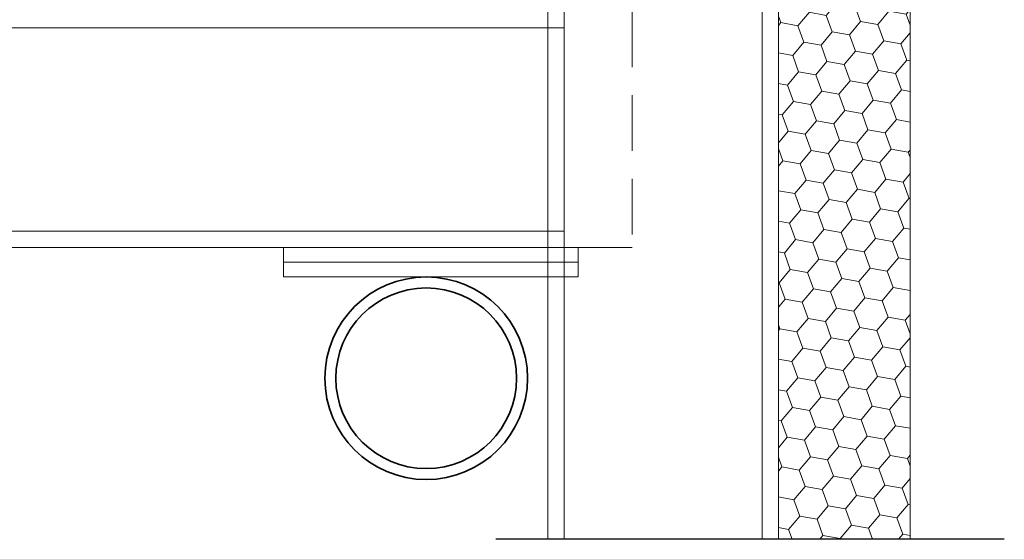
# Model space of a CAD drawing. Header units: millimetres. Extents: x -485339 to 350584, y -1189936 to 0.
# Tile 21 of 256: x -313028 to -312131, y -1062443 to -1061969. Entities that reach past the tile are written whole.
import ezdxf

# ---------------------------------------------------------------- set-up
doc = ezdxf.new("R2010")
doc.units = ezdxf.units.MM
doc.header["$LTSCALE"] = 10
doc.linetypes.add('ČÁRKOVANÁ2', pattern=[9.525, 6.35, -3.175])
doc.layers.get('Defpoints').update_dxf_attribs({"color": 201})
for name, color, linetype, lineweight in [('N_čáry_plné', 10, 'Continuous', 18), ('N_šrary', 10, 'Continuous', 18), ('St_čáry_obrys', 5, 'Continuous', 35), ('St_čáry_plné', 250, 'Continuous', 18), ('St_čáry_pod', 250, 'ČÁRKOVANÁ2', 18)]:
    doc.layers.add(name, color=color, linetype=linetype, lineweight=lineweight)

msp = doc.modelspace()

# ---------------------------------------------------------------- hatches: boundary and pattern name
at = {"layer": 'N_šrary'}
h = msp.add_hatch(dxfattribs=at)
h.set_pattern_fill('HONEY', color=253, scale=5, angle=190, style=0)
h.set_pattern_definition([(350, (-857.19, -6105.14), (25.83807637, 9.40429065), [15.875, -31.75]), (110, (-857.19, -6105.14), (-21.0633928, 17.6742852), [15.875, -31.75]), (50, (-857.19, -6105.14), (4.77468357, 27.07857585), [-31.75, 15.875])])
h.paths.add_polyline_path([(-312337.04, -1061608.48), (-312337.04, -1061659.16), (-312337.04, -1061745.89), (-312337.04, -1062442.61), (-312217.04, -1062442.61), (-312217.04, -1061608.48)])

# ---------------------------------------------------------------- linework, layer by layer
at = {"layer": 'Defpoints'}
msp.add_lwpolyline([(-312131.23, -1062442.61), (-312594.57, -1062442.61)], dxfattribs=at)
at = {"layer": 'N_čáry_plné'}
for points in [[(-312337.36, -1061608.48), (-312217.04, -1061608.48), (-312217.04, -1062442.61), (-312337.04, -1062442.61), (-312337.04, -1061745.89), (-312337.04, -1061659.16), (-312337.04, -1061608.48)], [(-312217.04, -1062442.61), (-312217.04, -1061608.48)]]:
    msp.add_lwpolyline(points, dxfattribs=at)
at = {"layer": 'St_čáry_obrys'}
for radius in [92.32, 82.32]:
    msp.add_circle((-312657.87, -1062295.79), radius, dxfattribs=at)
at = {"layer": 'St_čáry_plné'}
for points in [[(-312532.17, -1062442.61), (-312532.17, -1061717.25)], [(-312351.9, -1062442.61), (-312351.9, -1061717.25)], [(-312547.04, -1062442.61), (-312547.04, -1061745.89)], [(-312337.04, -1062442.61), (-312337.04, -1061745.89)], [(-312532.17, -1061976.35), (-313060.95, -1061976.35)], [(-312532.17, -1062161.62), (-313060.95, -1062161.62)], [(-312519.4, -1062176.48), (-313060.95, -1062176.48)]]:
    msp.add_lwpolyline(points, dxfattribs=at)
for points in [[(-312519.4, -1062189.98), (-312787.83, -1062189.98), (-312787.83, -1062176.48), (-312519.4, -1062176.48)], [(-312519.4, -1062203.47), (-312787.83, -1062203.47), (-312787.83, -1062189.98), (-312519.4, -1062189.98)]]:
    msp.add_lwpolyline(points, close=True, dxfattribs=at)
at = {"layer": 'St_čáry_pod', "ltscale": 0.8}
msp.add_lwpolyline([(-312532.17, -1061961.48), (-312470.29, -1061961.48), (-312470.29, -1062176.48), (-312519.4, -1062176.48)], dxfattribs=at)

doc.saveas('drawing.dxf')
